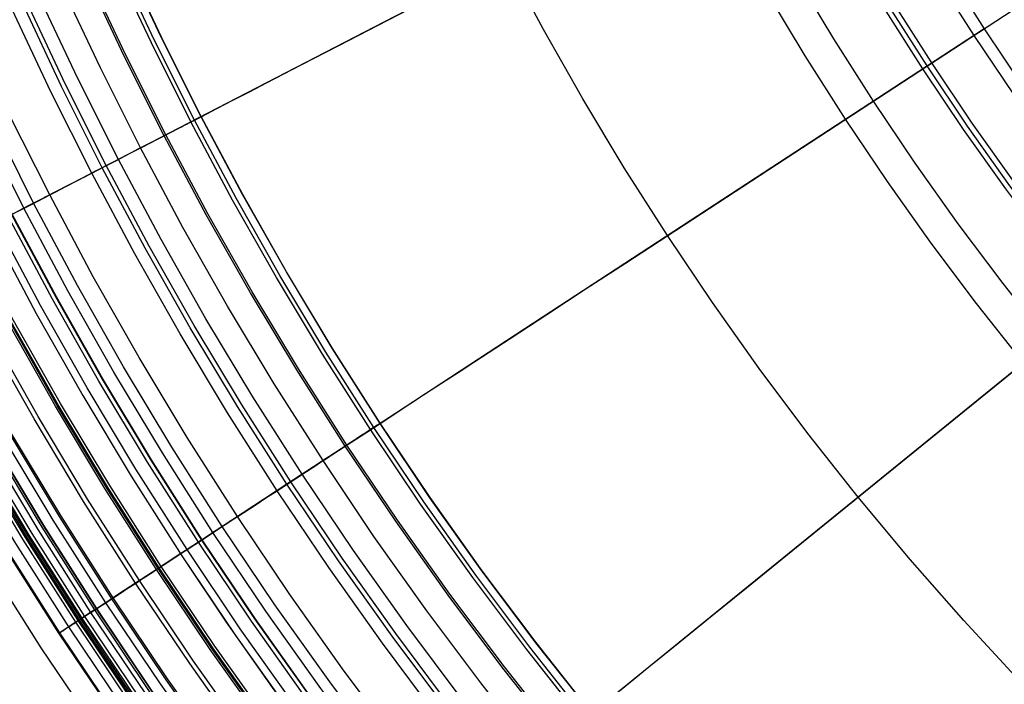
# Model space of a CAD drawing. Header units: millimetres. Extents: x -14 to 488, y -50 to 50.
# Tile 36 of 256: x 180.26 to 188.85, y -19.12 to -13.33. Entities that reach past the tile are written whole.
import ezdxf

# ---------------------------------------------------------------- set-up
doc = ezdxf.new("R2010")
doc.units = ezdxf.units.MM
doc.header["$MEASUREMENT"] = 0
doc.layers.add('Default', color=7, linetype='Continuous')

msp = doc.modelspace()

# ---------------------------------------------------------------- linework, layer by layer
at = {"layer": 'Default'}
for points in [[(188.3313, -26.8788), (187.6497, -26.3399), (186.9814, -25.7828), (186.327, -25.2081), (185.6873, -24.6162), (185.0629, -24.0078), (184.4544, -23.3834), (183.8626, -22.7436), (183.2878, -22.0893), (182.7307, -21.4209), (182.1918, -20.7393), (181.6715, -20.0452), (181.1702, -19.3394), (180.6884, -18.6226), (180.2262, -17.8956), (179.7841, -17.1592), (179.3623, -16.4143), (178.961, -15.6617), (178.5803, -14.9021), (178.2204, -14.1365), (177.8814, -13.3655), (177.5632, -12.5902)], [(188.3753, -26.8217), (187.6952, -26.2839), (187.0283, -25.728), (186.3753, -25.1545), (185.737, -24.5639), (185.1139, -23.9568), (184.5068, -23.3337), (183.9161, -22.6954), (183.3426, -22.0424), (182.7867, -21.3755), (182.249, -20.6953), (181.7298, -20.0027), (181.2296, -19.2984), (180.7487, -18.5831), (180.2876, -17.8577), (179.8464, -17.1229), (179.4255, -16.3796), (179.0251, -15.6286), (178.6452, -14.8706), (178.2861, -14.1066), (177.9477, -13.3373), (177.6302, -12.5636)], [(188.3918, -26.8003), (187.7122, -26.263), (187.0458, -25.7076), (186.3933, -25.1345), (185.7555, -24.5444), (185.1329, -23.9377), (184.5263, -23.3151), (183.9362, -22.6773), (183.3631, -22.0249), (182.8077, -21.3585), (182.2703, -20.6789), (181.7515, -19.9868), (181.2517, -19.2831), (180.7713, -18.5684), (180.3105, -17.8435), (179.8697, -17.1093), (179.4492, -16.3666), (179.049, -15.6162), (178.6695, -14.8588), (178.3106, -14.0954), (177.9725, -13.3268), (177.6553, -12.5537)], [(188.2691, -26.9597), (187.5855, -26.4191), (186.9151, -25.8603), (186.2587, -25.2838), (185.6171, -24.6902), (184.9908, -24.0799), (184.3805, -23.4536), (183.7868, -22.8119), (183.2103, -22.1556), (182.6516, -21.4852), (182.111, -20.8015), (181.5891, -20.1053), (181.0863, -19.3974), (180.603, -18.6784), (180.1395, -17.9492), (179.696, -17.2106), (179.273, -16.4634), (178.8704, -15.7085), (178.4886, -14.9467), (178.1276, -14.1787), (177.7875, -13.4054), (177.4684, -12.6277)], [(188.2746, -26.9525), (187.5911, -26.4121), (186.9209, -25.8535), (186.2648, -25.2772), (185.6233, -24.6836), (184.9971, -24.0735), (184.387, -23.4474), (183.7935, -22.8059), (183.2172, -22.1497), (182.6585, -21.4795), (182.1181, -20.7961), (181.5964, -20.1), (181.0937, -19.3923), (180.6105, -18.6735), (180.1471, -17.9445), (179.7038, -17.2061), (179.2808, -16.4591), (178.8784, -15.7044), (178.4967, -14.9427), (178.1358, -14.175), (177.7958, -13.4019), (177.4767, -12.6244)], [(191.4096, -26.9116), (190.7302, -26.4549), (190.0612, -25.9797), (189.4033, -25.4866), (188.7573, -24.9758), (188.1238, -24.4477), (187.5035, -23.903), (186.8972, -23.342), (186.3054, -22.7653), (185.7287, -22.1735), (185.1677, -21.5671), (184.6229, -20.9469), (184.0949, -20.3134), (183.5841, -19.6674), (183.0909, -19.0095), (182.6158, -18.3405), (182.1591, -17.6611), (181.7211, -16.972), (181.302, -16.2741), (180.9022, -15.568), (180.5218, -14.8546), (180.161, -14.1347), (179.8199, -13.409), (179.4985, -12.6783)], [(177.289, -12.7134), (177.6154, -13.5081), (177.9617, -14.2943), (178.3278, -15.0716), (178.7133, -15.8394), (179.1181, -16.5972), (179.5419, -17.3445), (179.9844, -18.0809), (180.4453, -18.8059), (180.9349, -19.534), (181.4431, -20.2492), (181.9696, -20.9511), (182.514, -21.6392), (183.0759, -22.313), (183.655, -22.9721), (184.2509, -23.6161), (184.8633, -24.2445), (185.4917, -24.8569), (186.1357, -25.4528), (186.7948, -26.0319), (187.4687, -26.5939)], [(177.289, -12.7134), (177.6154, -13.5081), (177.9617, -14.2943), (178.3278, -15.0716), (178.7133, -15.8394), (179.1181, -16.5972), (179.5419, -17.3445), (179.9844, -18.0809), (180.4453, -18.8059), (180.9349, -19.534), (181.4431, -20.2492), (181.9696, -20.9511), (182.514, -21.6392), (183.0759, -22.313), (183.655, -22.9721), (184.2509, -23.6161), (184.8633, -24.2445), (185.4917, -24.8569), (186.1357, -25.4528), (186.7948, -26.0319), (187.4687, -26.5939)], [(190.5854, -26.6644), (189.911, -26.1855), (189.2479, -25.6884), (188.5967, -25.1735), (187.9582, -24.6413), (187.333, -24.0922), (186.7218, -23.5267), (186.1252, -22.9454), (185.544, -22.3489), (184.9785, -21.7377), (184.4294, -21.1125), (183.8971, -20.474), (183.3822, -19.8228), (182.8851, -19.1596), (182.4062, -18.4853), (181.9459, -17.8005), (181.5044, -17.1059), (181.082, -16.4024), (180.679, -15.6907), (180.2956, -14.9716), (179.9319, -14.246), (179.588, -13.5145), (179.2641, -12.7779)], [(190.6407, -26.5844), (189.9683, -26.1069), (189.3072, -25.6113), (188.658, -25.098), (188.0214, -24.5674), (187.3981, -24.0199), (186.7888, -23.4562), (186.194, -22.8766), (185.6145, -22.2819), (185.0507, -21.6726), (184.5033, -21.0493), (183.9726, -20.4127), (183.4593, -19.7634), (182.9637, -19.1023), (182.4862, -18.43), (182.0273, -17.7472), (181.5871, -17.0548), (181.166, -16.3534), (180.7642, -15.6439), (180.382, -14.927), (180.0194, -14.2035), (179.6766, -13.4742), (179.3536, -12.7399)], [(190.4988, -26.7898), (189.8212, -26.3086), (189.1549, -25.8091), (188.5007, -25.2918), (187.8591, -24.757), (187.231, -24.2053), (186.6169, -23.6372), (186.0175, -23.0531), (185.4335, -22.4538), (184.8653, -21.8397), (184.3136, -21.2115), (183.7789, -20.57), (183.2615, -19.9157), (182.7621, -19.2494), (182.2809, -18.5719), (181.8184, -17.8838), (181.3748, -17.186), (180.9504, -16.4791), (180.5455, -15.7641), (180.1602, -15.0416), (179.7948, -14.3125), (179.4494, -13.5775), (179.1239, -12.8375)], [(179.1548, -12.8243), (179.48, -13.5636), (179.8251, -14.2978), (180.1901, -15.0262), (180.575, -15.7479), (180.9794, -16.4622), (181.4034, -17.1683), (181.8465, -17.8654), (182.3086, -18.5528), (182.7893, -19.2296), (183.2882, -19.8952), (183.805, -20.5488), (184.3392, -21.1897), (184.8903, -21.8172), (185.4579, -22.4306), (186.0413, -23.0293), (186.6401, -23.6128), (187.2535, -24.1803), (187.881, -24.7315), (188.5219, -25.2657), (189.1755, -25.7825), (189.841, -26.2814), (190.5179, -26.7621)], [(190.5212, -26.7574), (189.8444, -26.2768), (189.179, -25.7779), (188.5255, -25.2612), (187.8847, -24.7271), (187.2573, -24.1761), (186.644, -23.6086), (186.0454, -23.0253), (185.462, -22.4266), (184.8946, -21.8133), (184.3435, -21.1859), (183.8094, -20.5452), (183.2927, -19.8917), (182.7939, -19.2262), (182.3133, -18.5495), (181.8513, -17.8623), (181.4083, -17.1653), (180.9844, -16.4593), (180.58, -15.7451), (180.1952, -15.0235), (179.8303, -14.2953), (179.4852, -13.5612), (179.1601, -12.8221)], [(189.0252, -23.3943), (188.4319, -22.8732), (187.8519, -22.3366), (187.2858, -21.7849), (186.7341, -21.2188), (186.1975, -20.6388), (185.6764, -20.0455), (185.1713, -19.4395), (184.6827, -18.8215), (184.2109, -18.1922), (183.7564, -17.5523), (183.3195, -16.9024), (182.9006, -16.2432), (182.4997, -15.5756), (182.1173, -14.9002), (181.7534, -14.2178), (181.4083, -13.5292), (181.082, -12.835)], [(189.0472, -23.3686), (188.4546, -22.848), (187.8752, -22.312), (187.3097, -21.761), (186.7587, -21.1955), (186.2226, -20.6161), (185.7021, -20.0235), (185.1976, -19.4182), (184.7095, -18.8009), (184.2383, -18.1723), (183.7843, -17.533), (183.3479, -16.8838), (182.9294, -16.2254), (182.529, -15.5586), (182.147, -14.8839), (181.7835, -14.2023), (181.4387, -13.5144), (181.1128, -12.821)], [(189.0897, -23.3189), (188.4983, -22.7995), (187.9202, -22.2646), (187.3559, -21.7147), (186.8061, -21.1504), (186.2712, -20.5723), (185.7518, -19.9809), (185.2483, -19.377), (184.7613, -18.761), (184.2911, -18.1337), (183.8381, -17.4959), (183.4026, -16.8481), (182.985, -16.1911), (182.5855, -15.5256), (182.2043, -14.8524), (181.8416, -14.1723), (181.4976, -13.4858), (181.1723, -12.7939)], [(189.0908, -23.3175), (188.4995, -22.7982), (187.9214, -22.2633), (187.3572, -21.7135), (186.8073, -21.1492), (186.2725, -20.5711), (185.7531, -19.9798), (185.2497, -19.3759), (184.7627, -18.7599), (184.2925, -18.1327), (183.8395, -17.4949), (183.4041, -16.8471), (182.9865, -16.1902), (182.587, -15.5247), (182.2058, -14.8516), (181.8431, -14.1715), (181.4991, -13.4851), (181.1739, -12.7932)], [(188.9765, -19.0896), (188.4942, -18.5683), (188.0259, -18.0351), (187.5719, -17.4905), (187.1328, -16.9351), (186.7088, -16.3695), (186.3004, -15.7944), (185.9077, -15.2103), (185.5311, -14.6179), (185.1709, -14.0179), (184.8272, -13.4109), (184.5002, -12.7976)], [(188.9765, -19.0896), (188.4942, -18.5683), (188.0259, -18.0351), (187.5719, -17.4905), (187.1328, -16.9351), (186.7088, -16.3695), (186.3004, -15.7944), (185.9077, -15.2103), (185.5311, -14.6179), (185.1709, -14.0179), (184.8272, -13.4109), (184.5002, -12.7976)], [(178.9669, -12.9331), (179.2983, -13.6854), (179.6486, -14.4291), (180.0175, -15.1637), (180.4048, -15.8888), (180.8103, -16.6039), (181.2336, -17.3085), (181.6747, -18.0021), (182.1431, -18.6988), (182.6294, -19.3831), (183.1332, -20.0547), (183.654, -20.7131), (184.1917, -21.3578), (184.7458, -21.9885), (185.316, -22.6047), (185.9019, -23.2059), (186.5031, -23.7918), (187.1193, -24.362), (187.75, -24.9161), (188.3948, -25.4538), (189.0532, -25.9747), (189.7248, -26.4785), (190.4092, -26.9648)], [(178.9669, -12.9331), (179.2983, -13.6854), (179.6486, -14.4291), (180.0175, -15.1637), (180.4048, -15.8888), (180.8103, -16.6039), (181.2336, -17.3085), (181.6747, -18.0021), (182.0618, -18.5805), (182.4611, -19.1505), (182.8726, -19.7118), (183.2959, -20.2642)], [(190.4317, -26.8869), (189.7516, -26.4039), (189.0829, -25.9027), (188.4263, -25.3834), (187.7824, -24.8467), (187.1519, -24.293), (186.5356, -23.7228), (185.9341, -23.1366), (185.3479, -22.535), (184.7776, -21.9187), (184.2239, -21.2883), (183.6872, -20.6444), (183.168, -19.9877), (182.6667, -19.319), (182.1838, -18.639), (181.7195, -17.9484), (181.2743, -17.248), (180.8484, -16.5386), (180.442, -15.8209), (180.0554, -15.0958), (179.6886, -14.364), (179.3419, -13.6264), (179.0152, -12.8837)], [(188.8539, -23.5945), (188.2554, -23.0689), (187.6704, -22.5277), (187.0994, -21.9712), (186.543, -21.4002), (186.0017, -20.8152), (185.4761, -20.2168), (184.9667, -19.6056), (184.4739, -18.9823), (183.998, -18.3476), (183.5396, -17.7021), (183.099, -17.0466), (182.6764, -16.3818), (182.2721, -15.7084), (181.8863, -15.0272), (181.5193, -14.3389), (181.1712, -13.6443), (180.8421, -12.9441)], [(188.865, -23.5814), (188.267, -23.0561), (187.6823, -22.5152), (187.1116, -21.9591), (186.5555, -21.3884), (186.0145, -20.8037), (185.4892, -20.2056), (184.9801, -19.5948), (184.4875, -18.9718), (184.0119, -18.3374), (183.5538, -17.6923), (183.1134, -17.0372), (182.691, -16.3727), (182.287, -15.6997), (181.9014, -15.0189), (181.5346, -14.331), (181.1867, -13.6367), (180.8578, -12.937)], [(188.3377, -12.8839), (188.669, -13.405), (189.0144, -13.9189), (189.3738, -14.4249), (189.7468, -14.9225), (190.1331, -15.4111), (190.5325, -15.8903), (190.9445, -16.3594), (191.3689, -16.818), (191.805, -17.2656), (192.2527, -17.7018), (192.7113, -18.1261), (193.1804, -18.5382), (193.6595, -18.9375), (194.1482, -19.3239), (194.6457, -19.6969), (195.1518, -20.0562), (195.6656, -20.4017), (196.1868, -20.733)], [(189.5642, -26.6607), (188.889, -26.1546), (188.2259, -25.6303), (187.5757, -25.0883), (186.9391, -24.5291), (186.3167, -23.9533), (185.7093, -23.3614), (185.1173, -22.754), (184.5415, -22.1316), (183.9824, -21.495), (183.4404, -20.8448), (182.9161, -20.1817), (182.4099, -19.5064), (181.9222, -18.8197), (181.4535, -18.1224), (181.0039, -17.4151), (180.5738, -16.6988), (180.1634, -15.9741), (179.773, -15.2418), (179.4026, -14.5029), (179.0525, -13.758), (178.7226, -13.008)], [(189.5737, -26.6478), (188.8988, -26.1418), (188.236, -25.6178), (187.5861, -25.0761), (186.9498, -24.5172), (186.3278, -23.9417), (185.7206, -23.3501), (185.129, -22.7429), (184.5534, -22.1208), (183.9946, -21.4845), (183.4529, -20.8347), (182.9288, -20.1719), (182.4229, -19.497), (181.9354, -18.8106), (181.4669, -18.1136), (181.0175, -17.4067), (180.5876, -16.6907), (180.1775, -15.9663), (179.7872, -15.2345), (179.4171, -14.4959), (179.0671, -13.7514), (178.7374, -13.0017)], [(189.58, -26.6392), (188.9053, -26.1334), (188.2427, -25.6095), (187.593, -25.068), (186.9569, -24.5093), (186.3351, -23.934), (185.7281, -23.3425), (185.1367, -22.7356), (184.5613, -22.1137), (184.0026, -21.4776), (183.4611, -20.8279), (182.9373, -20.1654), (182.4315, -19.4907), (181.9442, -18.8046), (181.4758, -18.1078), (181.0266, -17.4011), (180.5968, -16.6853), (180.1868, -15.9612), (179.7967, -15.2296), (179.4267, -14.4912), (179.0768, -13.747), (178.7472, -12.9976)], [(189.5935, -26.6206), (188.9193, -26.1152), (188.2572, -25.5917), (187.608, -25.0505), (186.9723, -24.4922), (186.3509, -23.9173), (185.7444, -23.3263), (185.1534, -22.7197), (184.5784, -22.0983), (184.0201, -21.4627), (183.479, -20.8135), (182.9555, -20.1514), (182.45, -19.4771), (181.9631, -18.7915), (181.495, -18.0952), (181.0461, -17.389), (180.6167, -16.6737), (180.207, -15.9501), (179.8171, -15.219), (179.4473, -14.4812), (179.0977, -13.7374), (178.7684, -12.9886)], [(192.5676, -26.5906), (191.8978, -26.1648), (191.2374, -25.7208), (190.5871, -25.259), (189.9476, -24.7796), (189.3196, -24.2831), (188.7038, -23.7698), (188.1009, -23.2403), (187.5115, -22.695), (186.9363, -22.1344), (186.3757, -21.5591), (185.8304, -20.9697), (185.3008, -20.3668), (184.7876, -19.751), (184.291, -19.1231), (183.8117, -18.4836), (183.3498, -17.8333), (182.9058, -17.1728), (182.4801, -16.503), (182.0728, -15.8246), (181.6841, -15.1383), (181.3144, -14.4449), (180.9636, -13.745), (180.6321, -13.0396)], [(189.4356, -26.837), (188.7559, -26.3274), (188.0884, -25.7997), (187.4338, -25.2541), (186.793, -24.6912), (186.1665, -24.1116), (185.555, -23.5157), (184.9591, -22.9042), (184.3794, -22.2777), (183.8166, -21.6368), (183.271, -20.9823), (182.7432, -20.3148), (182.2337, -19.635), (181.7427, -18.9438), (181.2708, -18.2418), (180.8182, -17.5298), (180.3853, -16.8087), (179.9722, -16.0792), (179.5792, -15.3421), (179.2064, -14.5982), (178.8539, -13.8483), (178.5218, -13.0934)], [(189.4594, -26.8044), (188.7805, -26.2955), (188.1138, -25.7684), (187.46, -25.2234), (186.82, -24.6613), (186.1942, -24.0823), (185.5835, -23.4872), (184.9883, -22.8764), (184.4094, -22.2507), (183.8472, -21.6106), (183.3023, -20.9569), (182.7752, -20.2902), (182.2662, -19.6113), (181.7759, -18.9209), (181.3046, -18.2197), (180.8526, -17.5086), (180.4201, -16.7884), (180.0075, -16.0597), (179.615, -15.3235), (179.2426, -14.5806), (178.8906, -13.8317), (178.5589, -13.0776)], [(189.4595, -26.8042), (188.7806, -26.2953), (188.1139, -25.7682), (187.4602, -25.2233), (186.8201, -24.6611), (186.1944, -24.0821), (185.5837, -23.487), (184.9885, -22.8763), (184.4096, -22.2505), (183.8474, -21.6105), (183.3025, -20.9567), (182.7754, -20.29), (182.2664, -19.6111), (181.7761, -18.9207), (181.3048, -18.2196), (180.8528, -17.5085), (180.4203, -16.7882), (180.0078, -16.0596), (179.6152, -15.3234), (179.2429, -14.5805), (178.8908, -13.8316), (178.5592, -13.0775)], [(192.4531, -26.7759), (191.7786, -26.3472), (191.1135, -25.9001), (190.4587, -25.435), (189.8147, -24.9523), (189.1823, -24.4522), (188.5622, -23.9354), (187.9551, -23.4021), (187.3615, -22.853), (186.7822, -22.2885), (186.2177, -21.7091), (185.6685, -21.1156), (185.1353, -20.5085), (184.6184, -19.8884), (184.1184, -19.256), (183.6357, -18.612), (183.1706, -17.9571), (182.7235, -17.2921), (182.2947, -16.6176), (181.8846, -15.9344), (181.4932, -15.2432), (181.1208, -14.5449), (180.7677, -13.8402), (180.4337, -13.1298)], [(195.9878, -22.2964), (195.4283, -21.9606), (194.876, -21.6095), (194.3314, -21.2434), (193.7952, -20.8625), (193.2678, -20.4673), (192.75, -20.0578), (192.2422, -19.6346), (191.7451, -19.1979), (191.2591, -18.7482), (190.7847, -18.286), (190.3224, -17.8116), (189.8727, -17.3256), (189.4361, -16.8284), (189.0128, -16.3207), (188.6034, -15.8028), (188.2081, -15.2755), (187.8273, -14.7392), (187.4612, -14.1947), (187.1101, -13.6423), (186.7742, -13.0829)], [(188.5661, -26.5739), (187.8923, -26.0411), (187.2316, -25.4904), (186.5847, -24.9222), (185.9523, -24.3371), (185.335, -23.7356), (184.7335, -23.1184), (184.1484, -22.4859), (183.5802, -21.839), (183.0295, -21.1783), (182.4968, -20.5045), (181.9824, -19.8184), (181.4869, -19.1206), (181.0105, -18.412), (180.5536, -17.6933), (180.1166, -16.9654), (179.6996, -16.229), (179.3029, -15.4849), (178.9266, -14.734), (178.5708, -13.9771), (178.2356, -13.215)], [(188.6039, -26.5248), (187.9314, -25.993), (187.2719, -25.4433), (186.6262, -24.8762), (185.995, -24.2922), (185.3789, -23.6918), (184.7785, -23.0757), (184.1945, -22.4444), (183.6274, -21.7987), (183.0777, -21.1393), (182.5459, -20.4667), (182.0325, -19.7818), (181.5379, -19.0854), (181.0624, -18.3781), (180.6064, -17.6607), (180.1702, -16.9341), (179.7539, -16.1991), (179.3579, -15.4564), (178.9823, -14.707), (178.6272, -13.9515), (178.2926, -13.1908)], [(188.6134, -26.5125), (187.9411, -25.981), (187.282, -25.4316), (186.6366, -24.8647), (186.0056, -24.2809), (185.3898, -23.6809), (184.7897, -23.065), (184.206, -22.4341), (183.6391, -21.7887), (183.0897, -21.1295), (182.5581, -20.4573), (182.045, -19.7727), (181.5506, -19.0766), (181.0753, -18.3696), (180.6195, -17.6526), (180.1835, -16.9263), (179.7675, -16.1917), (179.3717, -15.4493), (178.9962, -14.7002), (178.6413, -13.9451), (178.3069, -13.1847)], [(192.37, -26.9104), (191.6921, -26.4794), (191.0237, -26.0301), (190.3655, -25.5627), (189.7183, -25.0775), (189.0827, -24.5749), (188.4595, -24.0554), (187.8492, -23.5195), (187.2527, -22.9676), (186.6705, -22.4002), (186.1031, -21.818), (185.5512, -21.2214), (185.0152, -20.6112), (184.4957, -19.988), (183.9932, -19.3524), (183.508, -18.7052), (183.0406, -18.047), (182.5912, -17.3785), (182.1603, -16.7006), (181.748, -16.014), (181.3547, -15.3193), (180.9805, -14.6175), (180.6255, -13.9092), (180.2899, -13.1952)], [(192.3905, -26.8772), (191.7135, -26.4468), (191.0459, -25.998), (190.3885, -25.5311), (189.7421, -25.0466), (189.1073, -24.5446), (188.4848, -24.0258), (187.8754, -23.4905), (187.2796, -22.9393), (186.6981, -22.3726), (186.1314, -21.7911), (185.5801, -21.1953), (185.0449, -20.5858), (184.526, -19.9634), (184.0241, -19.3286), (183.5395, -18.6821), (183.0727, -18.0248), (182.6239, -17.3572), (182.1935, -16.6801), (181.7818, -15.9943), (181.3889, -15.3005), (181.0151, -14.5996), (180.6606, -13.8922), (180.3254, -13.1791)], [(187.7921, -13.221), (188.1322, -13.756), (188.4868, -14.2835), (188.8557, -14.803), (189.2386, -15.3138), (189.6352, -15.8154), (190.0452, -16.3072), (190.4682, -16.7888), (190.9038, -17.2596), (191.3515, -17.7191), (191.8111, -18.1669), (192.2818, -18.6025), (192.7634, -19.0255), (193.2553, -19.4354), (193.7569, -19.832), (194.2677, -20.215), (194.7872, -20.5839), (195.3147, -20.9385), (195.8497, -21.2786)], [(195.8749, -21.2378), (195.3409, -20.8984), (194.8144, -20.5445), (194.2959, -20.1763), (193.7861, -19.7941), (193.2855, -19.3983), (192.7946, -18.9891), (192.3139, -18.5669), (191.844, -18.1322), (191.3854, -17.6853), (190.9385, -17.2266), (190.5037, -16.7567), (190.0816, -16.2761), (189.6724, -15.7852), (189.2766, -15.2846), (188.8944, -14.7747), (188.5262, -14.2563), (188.1723, -13.7298), (187.8328, -13.1958)], [(195.9003, -21.1968), (195.3673, -20.858), (194.8418, -20.5047), (194.3244, -20.1373), (193.8156, -19.7558), (193.3159, -19.3608), (192.826, -18.9524), (192.3463, -18.531), (191.8773, -18.0971), (191.4196, -17.6511), (190.9735, -17.1934), (190.5396, -16.7244), (190.1183, -16.2447), (189.7099, -15.7547), (189.3148, -15.2551), (188.9334, -14.7463), (188.5659, -14.2288), (188.2127, -13.7033), (187.8739, -13.1704)], [(188.4333, -26.7463), (187.7551, -26.2101), (187.0901, -25.6558), (186.439, -25.0839), (185.8024, -24.4949), (185.1811, -23.8895), (184.5757, -23.2682), (183.9868, -22.6317), (183.4149, -21.9805), (182.8606, -21.3155), (182.3243, -20.6373), (181.8066, -19.9467), (181.3078, -19.2443), (180.8283, -18.5311), (180.3685, -17.8077), (179.9286, -17.075), (179.5089, -16.3338), (179.1096, -15.5849), (178.7308, -14.8291), (178.3727, -14.0672), (178.0353, -13.3001)], [(188.4718, -26.6963), (187.7949, -26.1611), (187.1311, -25.6078), (186.4812, -25.037), (185.8459, -24.4492), (185.2258, -23.8449), (184.6215, -23.2248), (184.0337, -22.5894), (183.4628, -21.9395), (182.9096, -21.2757), (182.3743, -20.5988), (181.8576, -19.9095), (181.3597, -19.2084), (180.8811, -18.4965), (180.4222, -17.7745), (179.9831, -17.0432), (179.5642, -16.3034), (179.1656, -15.5559), (178.7875, -14.8015), (178.4301, -14.0411), (178.0934, -13.2754)], [(188.496, -26.665), (187.8198, -26.1304), (187.1569, -25.5778), (186.5077, -25.0076), (185.8731, -24.4205), (185.2537, -23.8169), (184.6502, -23.1975), (184.063, -22.5629), (183.4929, -21.9138), (182.9403, -21.2508), (182.4057, -20.5747), (181.8895, -19.8862), (181.3923, -19.186), (180.9142, -18.4749), (180.4558, -17.7537), (180.0173, -17.0233), (179.5988, -16.2843), (179.2007, -15.5377), (178.8231, -14.7842), (178.4661, -14.0247), (178.1297, -13.26)], [(188.5067, -26.6511), (187.8309, -26.1168), (187.1683, -25.5644), (186.5195, -24.9946), (185.8852, -24.4078), (185.2661, -23.8045), (184.6629, -23.1855), (184.0761, -22.5512), (183.5062, -21.9024), (182.9539, -21.2398), (182.4196, -20.564), (181.9037, -19.8758), (181.4067, -19.176), (180.9289, -18.4653), (180.4708, -17.7445), (180.0324, -17.0144), (179.6142, -16.2759), (179.2163, -15.5297), (178.8389, -14.7766), (178.4821, -14.0175), (178.1459, -13.2531)], [(188.509, -26.6481), (187.8333, -26.1138), (187.1707, -25.5616), (186.522, -24.9918), (185.8878, -24.405), (185.2688, -23.8018), (184.6656, -23.1828), (184.0789, -22.5487), (183.5091, -21.8999), (182.9568, -21.2374), (182.4226, -20.5617), (181.9068, -19.8736), (181.4098, -19.1738), (180.9321, -18.4632), (180.474, -17.7425), (180.0357, -17.0125), (179.6176, -16.2741), (179.2197, -15.5279), (178.8423, -14.7749), (178.4855, -14.0159), (178.1494, -13.2516)], [(191.6353, -26.5664), (190.9646, -26.1156), (190.3043, -25.6466), (189.6549, -25.1598), (189.0172, -24.6556), (188.3919, -24.1344), (187.7797, -23.5967), (187.1812, -23.0429), (186.597, -22.4737), (186.0277, -21.8895), (185.474, -21.291), (184.9363, -20.6788), (184.4151, -20.0535), (183.9108, -19.4158), (183.424, -18.7664), (182.9551, -18.106), (182.5042, -17.4354), (182.0719, -16.7552), (181.6583, -16.0663), (181.2636, -15.3694), (180.8882, -14.6652), (180.532, -13.9546), (180.1953, -13.2383)], [(188.4001, -26.7895), (187.7208, -26.2524), (187.0547, -25.6972), (186.4025, -25.1244), (185.7649, -24.5345), (185.1426, -23.9281), (184.5362, -23.3058), (183.9463, -22.6682), (183.3735, -22.016), (182.8182, -21.3499), (182.2811, -20.6706), (181.7625, -19.9788), (181.2629, -19.2753), (180.7827, -18.5609), (180.3221, -17.8364), (179.8815, -17.1025), (179.4611, -16.36), (179.0611, -15.6099), (178.6817, -14.8529), (178.323, -14.0898), (177.9851, -13.3215)], [(188.4079, -26.7794), (187.7289, -26.2425), (187.063, -25.6875), (186.4111, -25.1148), (185.7737, -24.5252), (185.1517, -23.919), (184.5455, -23.2969), (183.9558, -22.6596), (183.3832, -22.0077), (182.8282, -21.3418), (182.2913, -20.6627), (181.7729, -19.9712), (181.2735, -19.268), (180.7934, -18.5539), (180.333, -17.8296), (179.8926, -17.096), (179.4723, -16.3539), (179.0725, -15.604), (178.6933, -14.8473), (178.3347, -14.0845), (177.9969, -13.3164)], [(188.4161, -26.7688), (187.7373, -26.2321), (187.0717, -25.6773), (186.42, -25.1049), (185.7829, -24.5155), (185.1611, -23.9095), (184.5552, -23.2877), (183.9658, -22.6506), (183.3934, -21.9989), (182.8386, -21.3334), (182.3019, -20.6546), (181.7837, -19.9633), (181.2845, -19.2604), (180.8046, -18.5466), (180.3444, -17.8226), (179.9041, -17.0893), (179.4841, -16.3474), (179.0844, -15.5979), (178.7053, -14.8414), (178.3469, -14.0789), (178.0092, -13.3112)]]:
    msp.add_lwpolyline(points, dxfattribs=at)
at = {"layer": 'Default', "extrusion": (-0.54721, 0.836996, 0)}
for points in [[(-150.5797, 101.4066), (-150.5824, 101.4207), (-150.5847, 101.4349), (-150.5868, 101.4493), (-150.5885, 101.4638), (-150.5898, 101.4785), (-150.5908, 101.4934), (-150.5915, 101.5084), (-150.5917, 101.5235), (-150.5916, 101.5387), (-150.5911, 101.554), (-150.5902, 101.5694), (-150.5889, 101.5849), (-150.5872, 101.6004), (-150.5851, 101.616), (-150.5825, 101.6317), (-150.5795, 101.6473), (-150.5761, 101.663), (-150.5723, 101.6786), (-150.568, 101.6943), (-150.5632, 101.7098), (-150.5581, 101.7254), (-150.5525, 101.7408), (-150.5464, 101.7562), (-150.54, 101.7715), (-150.5331, 101.7866), (-150.5257, 101.8016), (-150.518, 101.8165), (-150.5098, 101.8312), (-150.5012, 101.8457), (-150.4922, 101.86), (-150.4828, 101.8741), (-150.473, 101.8879), (-150.4628, 101.9015), (-150.4523, 101.9149), (-150.4414, 101.928), (-150.4302, 101.9408), (-150.4186, 101.9534), (-150.4067, 101.9656), (-150.3945, 101.9775), (-150.382, 101.9891), (-150.3692, 102.0003), (-150.3562, 102.0112), (-150.3429, 102.0218), (-150.3294, 102.032), (-150.3157, 102.0418), (-150.3017, 102.0513), (-150.2876, 102.0604), (-150.2733, 102.0691), (-150.2589, 102.0775), (-150.2443, 102.0854), (-150.2296, 102.093), (-150.2148, 102.1002), (-150.1999, 102.107), (-150.185, 102.1135), (-150.17, 102.1195), (-150.1549, 102.1252), (-150.1398, 102.1305), (-150.1247, 102.1355), (-150.1096, 102.1401), (-150.0945, 102.1443), (-150.0795, 102.1481), (-150.0644, 102.1516), (-150.0495, 102.1548), (-150.0346, 102.1576)], [(-149.1367, 101.6635), (-149.1397, 101.6775), (-149.1431, 101.6915), (-149.1468, 101.7056), (-149.1509, 101.7197), (-149.1554, 101.7339), (-149.1603, 101.7481), (-149.1656, 101.7622), (-149.1712, 101.7764), (-149.1773, 101.7905), (-149.1838, 101.8046), (-149.1906, 101.8186), (-149.1979, 101.8326), (-149.2056, 101.8465), (-149.2137, 101.8603), (-149.2222, 101.8739), (-149.2311, 101.8875), (-149.2404, 101.9009), (-149.2501, 101.9141), (-149.2602, 101.9272), (-149.2707, 101.9401), (-149.2816, 101.9528), (-149.2929, 101.9652), (-149.3045, 101.9775), (-149.3165, 101.9895), (-149.3289, 102.0012), (-149.3416, 102.0126), (-149.3547, 102.0238), (-149.368, 102.0347), (-149.3817, 102.0452), (-149.3957, 102.0554), (-149.41, 102.0653), (-149.4245, 102.0748), (-149.4393, 102.084), (-149.4544, 102.0928), (-149.4696, 102.1013), (-149.4851, 102.1093), (-149.5008, 102.117), (-149.5167, 102.1243), (-149.5327, 102.1312), (-149.5489, 102.1377), (-149.5652, 102.1437), (-149.5816, 102.1494), (-149.5981, 102.1546), (-149.6147, 102.1595), (-149.6313, 102.1639), (-149.648, 102.1679), (-149.6647, 102.1715), (-149.6814, 102.1747), (-149.6981, 102.1775), (-149.7148, 102.1799), (-149.7315, 102.1819), (-149.7481, 102.1835), (-149.7646, 102.1847), (-149.7811, 102.1856), (-149.7974, 102.186), (-149.8137, 102.1861), (-149.8298, 102.1859), (-149.8458, 102.1853), (-149.8616, 102.1843), (-149.8773, 102.1831), (-149.8929, 102.1814), (-149.9082, 102.1795), (-149.9234, 102.1773), (-149.9384, 102.1748)], [(-142.21, 22.2174), (-142.2096, 22.1869), (-142.2085, 22.1561), (-142.2067, 22.125), (-142.204, 22.0937), (-142.2006, 22.0623), (-142.1964, 22.0306), (-142.1914, 21.9988), (-142.1855, 21.9669), (-142.1787, 21.9349), (-142.1711, 21.9028), (-142.1627, 21.8707), (-142.1533, 21.8386), (-142.143, 21.8065), (-142.1319, 21.7745), (-142.1198, 21.7425), (-142.1069, 21.7107), (-142.093, 21.679), (-142.0782, 21.6474), (-142.0625, 21.6161), (-142.0459, 21.5851), (-142.0284, 21.5543), (-142.01, 21.5239), (-141.9907, 21.4938), (-141.9706, 21.4641), (-141.9496, 21.4347), (-141.9277, 21.4059), (-141.905, 21.3775), (-141.8815, 21.3497), (-141.8572, 21.3223), (-141.8321, 21.2956), (-141.8063, 21.2694), (-141.7798, 21.2439), (-141.7526, 21.219), (-141.7247, 21.1948), (-141.6961, 21.1713), (-141.667, 21.1486), (-141.6372, 21.1265), (-141.607, 21.1053), (-141.5762, 21.0848), (-141.5449, 21.0651), (-141.5132, 21.0462), (-141.4811, 21.0281), (-141.4486, 21.0109), (-141.4158, 20.9945), (-141.3827, 20.9789), (-141.3493, 20.9642), (-141.3157, 20.9503), (-141.2818, 20.9373), (-141.2479, 20.9252), (-141.2138, 20.9139), (-141.1796, 20.9034), (-141.1453, 20.8938), (-141.1111, 20.885), (-141.0768, 20.8771), (-141.0426, 20.87), (-141.0085, 20.8636), (-140.9744, 20.8581), (-140.9405, 20.8534), (-140.9067, 20.8494), (-140.8732, 20.8462), (-140.8398, 20.8438), (-140.8067, 20.842), (-140.7738, 20.841), (-140.7412, 20.8407), (-140.7086, 20.841), (-140.6757, 20.842), (-140.6426, 20.8438), (-140.6092, 20.8462), (-140.5756, 20.8494), (-140.5419, 20.8534), (-140.508, 20.8581), (-140.4739, 20.8636), (-140.4398, 20.87), (-140.4056, 20.8771), (-140.3713, 20.885), (-140.337, 20.8938), (-140.3028, 20.9034), (-140.2686, 20.9139), (-140.2345, 20.9252), (-140.2005, 20.9373), (-140.1667, 20.9503), (-140.1331, 20.9642), (-140.0997, 20.9789), (-140.0666, 20.9945), (-140.0338, 21.0109), (-140.0013, 21.0281), (-139.9692, 21.0462), (-139.9375, 21.0651), (-139.9062, 21.0848), (-139.8754, 21.1053), (-139.8451, 21.1265), (-139.8154, 21.1486), (-139.7863, 21.1713), (-139.7577, 21.1948), (-139.7298, 21.219), (-139.7026, 21.2439), (-139.6761, 21.2694), (-139.6502, 21.2956), (-139.6252, 21.3223), (-139.6009, 21.3497), (-139.5774, 21.3775), (-139.5547, 21.4059), (-139.5328, 21.4347), (-139.5118, 21.4641), (-139.4917, 21.4938), (-139.4724, 21.5239), (-139.454, 21.5543), (-139.4365, 21.5851), (-139.4199, 21.6161), (-139.4042, 21.6474), (-139.3894, 21.679), (-139.3755, 21.7107), (-139.3626, 21.7425), (-139.3505, 21.7745), (-139.3393, 21.8065), (-139.3291, 21.8386), (-139.3197, 21.8707), (-139.3113, 21.9028), (-139.3037, 21.9349), (-139.2969, 21.9669), (-139.291, 21.9988), (-139.286, 22.0306), (-139.2818, 22.0623), (-139.2783, 22.0937), (-139.2757, 22.125), (-139.2739, 22.1561), (-139.2728, 22.1869), (-139.2724, 22.2174)], [(-139.2724, 22.2174), (-139.2728, 22.248), (-139.2739, 22.2788), (-139.2757, 22.3099), (-139.2783, 22.3411), (-139.2818, 22.3726), (-139.286, 22.4043), (-139.291, 22.436), (-139.2969, 22.468), (-139.3037, 22.5), (-139.3113, 22.532), (-139.3197, 22.5641), (-139.3291, 22.5963), (-139.3393, 22.6284), (-139.3505, 22.6604), (-139.3626, 22.6924), (-139.3755, 22.7242), (-139.3894, 22.7559), (-139.4042, 22.7874), (-139.4199, 22.8187), (-139.4365, 22.8498), (-139.454, 22.8806), (-139.4724, 22.911), (-139.4917, 22.9411), (-139.5118, 22.9708), (-139.5328, 23.0001), (-139.5547, 23.029), (-139.5774, 23.0574), (-139.6009, 23.0852), (-139.6252, 23.1125), (-139.6502, 23.1393), (-139.6761, 23.1654), (-139.7026, 23.191), (-139.7298, 23.2158), (-139.7577, 23.24), (-139.7863, 23.2635), (-139.8154, 23.2863), (-139.8451, 23.3083), (-139.8754, 23.3296), (-139.9062, 23.3501), (-139.9375, 23.3698), (-139.9692, 23.3887), (-140.0013, 23.4068), (-140.0338, 23.424), (-140.0666, 23.4404), (-140.0997, 23.456), (-140.1331, 23.4707), (-140.1667, 23.4845), (-140.2005, 23.4975), (-140.2345, 23.5097), (-140.2686, 23.521), (-140.3028, 23.5315), (-140.337, 23.5411), (-140.3713, 23.5498), (-140.4056, 23.5578), (-140.4398, 23.5649), (-140.4739, 23.5712), (-140.508, 23.5767), (-140.5419, 23.5815), (-140.5756, 23.5854), (-140.6092, 23.5886), (-140.6426, 23.5911), (-140.6757, 23.5928), (-140.7086, 23.5939), (-140.7412, 23.5942), (-140.7738, 23.5939), (-140.8067, 23.5928), (-140.8398, 23.5911), (-140.8732, 23.5886), (-140.9067, 23.5854), (-140.9405, 23.5815), (-140.9744, 23.5767), (-141.0085, 23.5712), (-141.0426, 23.5649), (-141.0768, 23.5578), (-141.1111, 23.5498), (-141.1453, 23.5411), (-141.1796, 23.5315), (-141.2138, 23.521), (-141.2479, 23.5097), (-141.2818, 23.4975), (-141.3157, 23.4845), (-141.3493, 23.4707), (-141.3827, 23.456), (-141.4158, 23.4404), (-141.4486, 23.424), (-141.4811, 23.4068), (-141.5132, 23.3887), (-141.5449, 23.3698), (-141.5762, 23.3501), (-141.607, 23.3296), (-141.6372, 23.3083), (-141.667, 23.2863), (-141.6961, 23.2635), (-141.7247, 23.24), (-141.7526, 23.2158), (-141.7798, 23.191), (-141.8063, 23.1654), (-141.8321, 23.1393), (-141.8572, 23.1125), (-141.8815, 23.0852), (-141.905, 23.0574), (-141.9277, 23.029), (-141.9496, 23.0001), (-141.9706, 22.9708), (-141.9907, 22.9411), (-142.01, 22.911), (-142.0284, 22.8806), (-142.0459, 22.8498), (-142.0625, 22.8187), (-142.0782, 22.7874), (-142.093, 22.7559), (-142.1069, 22.7242), (-142.1198, 22.6924), (-142.1319, 22.6604), (-142.143, 22.6284), (-142.1533, 22.5963), (-142.1627, 22.5641), (-142.1711, 22.532), (-142.1787, 22.5), (-142.1855, 22.468), (-142.1914, 22.436), (-142.1964, 22.4043), (-142.2006, 22.3726), (-142.204, 22.3411), (-142.2067, 22.3099), (-142.2085, 22.2788), (-142.2096, 22.248), (-142.21, 22.2174)]]:
    msp.add_lwpolyline(points, dxfattribs=at)
at = {"layer": 'Default'}
for points in [[(181.8465, -17.8654, 24.8577), (181.9013, -17.8296, 24.8387), (181.9555, -17.7941, 24.8179), (182.0091, -17.7591, 24.7953), (182.0619, -17.7246, 24.7711), (182.1139, -17.6906, 24.7452), (182.1651, -17.6571, 24.7178), (182.2155, -17.6242, 24.6889), (182.265, -17.5918, 24.6585), (182.3136, -17.56, 24.6268), (182.3612, -17.5289, 24.5938), (182.4078, -17.4985, 24.5595), (182.4533, -17.4687, 24.524), (182.4977, -17.4397, 24.4873), (182.541, -17.4114, 24.4496), (182.583, -17.3839, 24.4108), (182.6239, -17.3572, 24.3711), (182.6635, -17.3313, 24.3305), (182.7018, -17.3062, 24.289), (182.7388, -17.282, 24.2467), (182.7747, -17.2586, 24.2037), (182.8093, -17.236, 24.1601), (182.8427, -17.2141, 24.1159), (182.8749, -17.1931, 24.0711), (182.9058, -17.1728, 24.0259), (182.9357, -17.1533, 23.9802), (182.9643, -17.1346, 23.9342), (182.9919, -17.1166, 23.8879), (183.0183, -17.0993, 23.8412), (183.0436, -17.0828, 23.7943), (183.0679, -17.0669, 23.7472), (183.0912, -17.0517, 23.6999), (183.1134, -17.0372, 23.6525), (183.1346, -17.0233, 23.6049), (183.1549, -17.01, 23.5572), (183.1742, -16.9974, 23.5094), (183.1926, -16.9854, 23.4616), (183.21, -16.974, 23.4137), (183.2266, -16.9631, 23.3657), (183.2423, -16.9529, 23.3176), (183.2572, -16.9432, 23.2695), (183.2712, -16.934, 23.2214), (183.2844, -16.9253, 23.1732), (183.2968, -16.9172, 23.1251), (183.3085, -16.9096, 23.0769), (183.3296, -16.8958, 22.9805), (183.3479, -16.8838, 22.8843), (183.3635, -16.8736, 22.7881), (183.3765, -16.8651, 22.6922), (183.387, -16.8582, 22.5964), (183.3951, -16.853, 22.5007), (183.4007, -16.8493, 22.4053), (183.4041, -16.8471, 22.31), (183.4052, -16.8464, 22.2148), (183.4041, -16.8471, 22.1199), (183.4009, -16.8492, 22.0251), (183.3955, -16.8527, 21.9305), (183.3881, -16.8576, 21.8361), (183.3785, -16.8638, 21.742), (183.3669, -16.8714, 21.648), (183.3532, -16.8804, 21.5543), (183.3374, -16.8907, 21.4608), (183.3195, -16.9024, 21.3677), (183.2996, -16.9154, 21.2748), (183.2776, -16.9298, 21.1822), (183.2534, -16.9456, 21.09), (183.227, -16.9629, 20.9981), (183.1984, -16.9816, 20.9067), (183.1676, -17.0017, 20.8157), (183.1344, -17.0234, 20.7252), (183.099, -17.0466, 20.6352), (183.0611, -17.0713, 20.5457), (183.0208, -17.0977, 20.4569), (182.978, -17.1256, 20.3689), (182.9326, -17.1553, 20.2816), (182.8846, -17.1868, 20.1953), (182.8337, -17.22, 20.1099), (182.7801, -17.2551, 20.0257), (182.7235, -17.2921, 19.9426), (182.6639, -17.331, 19.8609), (182.6014, -17.3719, 19.7806), (182.5689, -17.3931, 19.7411), (182.5357, -17.4148, 19.702), (182.5017, -17.4371, 19.6634), (182.4669, -17.4598, 19.6253), (182.4313, -17.4831, 19.5877), (182.3949, -17.5069, 19.5507), (182.3576, -17.5312, 19.5143), (182.3196, -17.5561, 19.4784), (182.2807, -17.5815, 19.4432), (182.241, -17.6075, 19.4086), (182.2005, -17.634, 19.3747), (182.144, -17.6709, 19.3294), (182.1287, -17.6809, 19.3166), (182.1131, -17.6911, 19.3029), (182.097, -17.7016, 19.2883), (182.0805, -17.7124, 19.2726), (182.0634, -17.7236, 19.2558), (182.0273, -17.7472, 19.2183), (181.9882, -17.7728, 19.175), (181.9459, -17.8005, 19.1253), (181.9002, -17.8303, 19.069), (181.8513, -17.8623, 19.0055), (181.8008, -17.8953, 18.9373), (181.7516, -17.9274, 18.8682), (181.7034, -17.959, 18.797), (181.6559, -17.99, 18.7226), (181.6087, -18.0209, 18.6436), (181.5617, -18.0516, 18.5591), (181.5145, -18.0824, 18.4678), (181.4669, -18.1136, 18.3684), (181.4185, -18.1452, 18.26), (181.3696, -18.1772, 18.1415), (181.3203, -18.2094, 18.0118), (181.2708, -18.2418, 17.87), (181.2213, -18.2741, 17.7151), (181.1721, -18.3063, 17.5462), (181.1233, -18.3382, 17.3627), (181.0753, -18.3696, 17.1636), (181.0283, -18.4003, 16.9483), (180.9826, -18.4302, 16.7161), (180.9384, -18.4591, 16.4664), (180.8959, -18.4869, 16.1986), (180.8555, -18.5133, 15.912), (180.8173, -18.5383, 15.6061), (180.7487, -18.5831, 14.9339), (180.6921, -18.6201, 14.177), (180.6492, -18.6482, 13.3305), (180.6215, -18.6663, 12.3895), (180.603, -18.6784, 5.7896), (180.6043, -18.6775, 5.6241), (180.6085, -18.6748, 5.4622), (180.6153, -18.6704, 5.3039), (180.6247, -18.6642, 5.1493), (180.6368, -18.6563, 4.9982), (180.6515, -18.6467, 4.8508), (180.6687, -18.6354, 4.707), (180.6884, -18.6226, 4.5668), (180.7104, -18.6081, 4.4302), (180.7349, -18.5922, 4.2971), (180.7617, -18.5746, 4.1676), (180.7908, -18.5556, 4.0416), (180.8221, -18.5352, 3.919), (180.8556, -18.5133, 3.7997), (180.8912, -18.49, 3.6838), (180.9289, -18.4653, 3.5711), (180.9687, -18.4393, 3.4617), (181.0105, -18.4119, 3.3554), (181.0544, -18.3833, 3.2521), (181.1003, -18.3532, 3.1517), (181.1483, -18.3219, 3.0541), (181.1984, -18.2892, 2.9593), (181.2504, -18.2551, 2.8671), (181.3046, -18.2197, 2.7774), (181.3608, -18.183, 2.69), (181.4191, -18.1448, 2.6051), (181.4797, -18.1052, 2.5223), (181.5425, -18.0641, 2.4417), (181.6077, -18.0215, 2.3632), (181.6754, -17.9773, 2.2867), (181.7456, -17.9314, 2.2121), (181.8184, -17.8838, 2.1394), (181.8938, -17.8345, 2.0684), (181.972, -17.7834, 1.9992), (182.0531, -17.7304, 1.9318), (182.1371, -17.6754, 1.8661), (182.2241, -17.6185, 1.8021), (182.3143, -17.5596, 1.74), (182.4076, -17.4986, 1.6796), (182.5042, -17.4354, 1.621), (182.6042, -17.37, 1.5642), (182.7077, -17.3024, 1.5092), (182.8146, -17.2325, 1.4561), (182.925, -17.1603, 1.405), (183.0389, -17.0858, 1.3559), (183.1565, -17.009, 1.3088), (183.2777, -16.9297, 1.2638), (183.4026, -16.8481, 1.2211), (183.5313, -16.764, 1.1805), (183.6636, -16.6774, 1.1423), (183.7997, -16.5884, 1.1063), (183.9396, -16.497, 1.0728), (184.0831, -16.4032, 1.0416), (184.2304, -16.3069, 1.013), (184.5362, -16.107, 0.9632), (184.8568, -15.8973, 0.9239), (185.1923, -15.678, 0.8955), (185.5426, -15.449, 0.8782), (208.8776, -0.1931, 0.8725)], [(185.4904, -19.1804, 1.1423), (185.6167, -19.0779, 1.1063), (185.7464, -18.9726, 1.0728), (185.8796, -18.8645, 1.0416), (186.0162, -18.7536, 1.013), (186.2998, -18.5233, 0.9632), (186.5972, -18.2819, 0.9239), (186.9083, -18.0293, 0.8955), (187.2333, -17.7655, 0.8782), (208.8776, -0.1931, 0.8725)], [(187.4307, -11.2824, 101.4066), (183.351, -13.3918, 76.8205), (181.9842, -14.0985, 67.1065), (180.9805, -14.6175, 58.875), (180.2691, -14.9853, 51.8783), (179.7967, -15.2296, 46.0296)], [(187.025, -12.9416, 102.0748), (187.3565, -13.4937, 102.0748), (187.7021, -14.0372, 102.0748), (188.0652, -14.5773, 102.0748), (188.4421, -15.108, 102.0748), (188.8326, -15.6287, 102.0748), (189.2363, -16.1393, 102.0748), (189.6553, -16.6419, 102.0748), (190.0871, -17.1335, 102.0748), (190.5315, -17.6138, 102.0748), (190.9882, -18.0825, 102.0748), (191.4568, -18.5392, 102.0748), (191.9371, -18.9836, 102.0748), (192.4288, -19.4154, 102.0748), (192.9314, -19.8344, 102.0748), (193.4419, -20.2381, 102.0748), (193.9627, -20.6285, 102.0748), (194.4933, -21.0054, 102.0748), (195.0335, -21.3686, 102.0748), (195.577, -21.7141, 102.0748), (196.1291, -22.0457, 102.0748)], [(188.2484, -12.9425, 101.8879), (188.5796, -13.4634, 101.8879), (188.9277, -13.9812, 101.8879), (189.289, -14.4898, 101.8879), (189.6633, -14.989, 101.8879), (190.0503, -15.4784, 101.8879), (190.4519, -15.9602, 101.8879), (190.8658, -16.4315, 101.8879), (191.2918, -16.8919, 101.8879), (191.7296, -17.3411, 101.8879), (192.1788, -17.7788, 101.8879), (192.6392, -18.2048, 101.8879), (193.1105, -18.6188, 101.8879), (193.5923, -19.0204, 101.8879), (194.0816, -19.4074, 101.8879), (194.5808, -19.7816, 101.8879), (195.0895, -20.1429, 101.8879), (195.6072, -20.491, 101.8879), (196.1282, -20.8222, 101.8879)], [(180.2403, -15.0002, 2.0684), (180.3233, -14.9573, 1.9992), (180.4094, -14.9128, 1.9318), (180.4985, -14.8667, 1.8661), (180.5909, -14.8189, 1.8021), (180.6865, -14.7695, 1.74), (180.7856, -14.7183, 1.6796), (180.8882, -14.6652, 1.621), (180.9943, -14.6104, 1.5642), (181.1041, -14.5536, 1.5092), (181.2175, -14.4949, 1.4561), (181.3347, -14.4344, 1.405), (181.4556, -14.3718, 1.3559), (181.5804, -14.3073, 1.3088), (181.709, -14.2408, 1.2638), (181.8416, -14.1723, 1.2211), (181.9781, -14.1017, 1.1805), (182.1186, -14.029, 1.1423), (182.263, -13.9543, 1.1063), (182.4114, -13.8776, 1.0728), (182.5638, -13.7988, 1.0416), (182.7201, -13.718, 1.013), (183.0446, -13.5502, 0.9632), (183.3849, -13.3743, 0.9239), (183.7409, -13.1902, 0.8955)], [(188.669, -13.405, 101.4066), (184.8248, -15.9182, 76.8205), (183.537, -16.7602, 67.1065), (182.5912, -17.3785, 58.875), (181.9209, -17.8167, 51.8783), (181.4758, -18.1078, 46.0296), (181.0105, -18.412, 37.0252), (180.7827, -18.5609, 30.0773), (180.7635, -18.5735, 28.9443), (180.7627, -18.574, 28.4238), (180.7713, -18.5684, 27.9372), (180.7799, -18.5627, 27.7073), (180.7917, -18.555, 27.487), (180.8066, -18.5453, 27.2763), (180.8248, -18.5334, 27.0759), (180.8464, -18.5192, 26.8859), (180.8714, -18.5029, 26.7068), (180.8853, -18.4939, 26.6215), (180.9, -18.4842, 26.539), (180.9156, -18.474, 26.4594), (180.9321, -18.4632, 26.3827), (180.9496, -18.4518, 26.3083), (180.9681, -18.4397, 26.2357), (180.9876, -18.4269, 26.1648), (181.008, -18.4136, 26.0956), (181.0293, -18.3997, 26.0282), (181.0513, -18.3853, 25.9625), (181.0741, -18.3704, 25.8986), (181.0976, -18.355, 25.8366), (181.1218, -18.3392, 25.7763), (181.1466, -18.323, 25.7179), (181.1719, -18.3065, 25.6614), (181.1977, -18.2896, 25.6068), (181.2239, -18.2724, 25.554), (181.2506, -18.255, 25.5031), (181.2775, -18.2374, 25.4542), (181.3048, -18.2196, 25.4072), (181.3323, -18.2016, 25.3622), (181.3599, -18.1835, 25.3192), (181.3876, -18.1654, 25.2781), (181.4154, -18.1473, 25.2389), (181.443, -18.1292, 25.2018), (181.4705, -18.1112, 25.1666), (181.4977, -18.0934, 25.1334), (181.5247, -18.0758, 25.1021), (181.5512, -18.0585, 25.0728), (181.5773, -18.0414, 25.0455), (181.6028, -18.0247, 25.0202), (181.6277, -18.0084, 24.9968), (181.6519, -17.9926, 24.9754), (181.6754, -17.9773, 24.956), (181.6979, -17.9625, 24.9385), (181.7089, -17.9554, 24.9305), (181.7195, -17.9484, 24.923), (181.7533, -17.9264, 24.9005), (181.7604, -17.9217, 24.8961), (181.7671, -17.9173, 24.8921), (181.7737, -17.913, 24.8884), (181.7803, -17.9087, 24.8849), (181.787, -17.9043, 24.8816), (181.7938, -17.8998, 24.8784), (181.8011, -17.8951, 24.8752), (181.8087, -17.8901, 24.872), (181.8465, -17.8654, 24.8577)], [(180.2483, -14.9961, 24.8387), (180.3058, -14.9663, 24.8179), (180.3626, -14.937, 24.7953), (180.4187, -14.908, 24.7711), (180.4739, -14.8794, 24.7452), (180.5283, -14.8513, 24.7178), (180.5818, -14.8237, 24.6889), (180.6343, -14.7965, 24.6585), (180.6858, -14.7698, 24.6268), (180.7363, -14.7437, 24.5938), (180.7858, -14.7182, 24.5595), (180.8341, -14.6932, 24.524), (180.8812, -14.6688, 24.4873), (180.9271, -14.6451, 24.4496), (180.9718, -14.622, 24.4108), (181.0151, -14.5996, 24.3711), (181.0571, -14.5779, 24.3305), (181.0978, -14.5568, 24.289), (181.1371, -14.5365, 24.2467), (181.1752, -14.5168, 24.2037), (181.2119, -14.4978, 24.1601), (181.2473, -14.4795, 24.1159), (181.2815, -14.4619, 24.0711), (181.3144, -14.4449, 24.0259), (181.346, -14.4285, 23.9802), (181.3765, -14.4128, 23.9342), (181.4057, -14.3976, 23.8879), (181.4337, -14.3831, 23.8412), (181.4606, -14.3692, 23.7943), (181.4864, -14.3559, 23.7472), (181.511, -14.3432, 23.6999), (181.5346, -14.331, 23.6525), (181.5572, -14.3193, 23.6049), (181.5787, -14.3082, 23.5572), (181.5992, -14.2976, 23.5094), (181.6187, -14.2875, 23.4616), (181.6372, -14.2779, 23.4137), (181.6548, -14.2688, 23.3657), (181.6714, -14.2602, 23.3176), (181.6872, -14.2521, 23.2695), (181.7021, -14.2444, 23.2214), (181.7161, -14.2371, 23.1732), (181.7293, -14.2303, 23.1251), (181.7417, -14.2239, 23.0769), (181.7641, -14.2123, 22.9805), (181.7835, -14.2023, 22.8843), (181.8001, -14.1937, 22.7881), (181.8139, -14.1866, 22.6922), (181.8251, -14.1808, 22.5964), (181.8336, -14.1764, 22.5007), (181.8396, -14.1733, 22.4053), (181.8431, -14.1714, 22.31), (181.8443, -14.1708, 22.2148), (181.8431, -14.1715, 22.1199), (181.8397, -14.1732, 22.0251), (181.8341, -14.1761, 21.9305), (181.8262, -14.1802, 21.8361), (181.816, -14.1855, 21.742), (181.8037, -14.1918, 21.648), (181.7891, -14.1994, 21.5543), (181.7724, -14.208, 21.4608), (181.7534, -14.2178, 21.3677), (181.7323, -14.2288, 21.2748), (181.7089, -14.2409, 21.1822), (181.6832, -14.2542, 21.09), (181.6552, -14.2686, 20.9981), (181.6249, -14.2843, 20.9067), (181.5921, -14.3012, 20.8157), (181.557, -14.3194, 20.7252), (181.5193, -14.3389, 20.6352), (181.4792, -14.3596, 20.5457), (181.4364, -14.3817, 20.4569), (181.391, -14.4052, 20.3689), (181.3428, -14.4302, 20.2816), (181.2918, -14.4565, 20.1953), (181.2378, -14.4844, 20.1099), (181.1809, -14.5139, 20.0257), (181.1208, -14.5449, 19.9426), (181.0577, -14.5776, 19.8609), (180.9912, -14.6119, 19.7806), (180.9568, -14.6297, 19.7411), (180.9215, -14.648, 19.702), (180.8854, -14.6666, 19.6634), (180.8485, -14.6857, 19.6253), (180.8107, -14.7053, 19.5877), (180.7721, -14.7253, 19.5507), (180.7326, -14.7457, 19.5143), (180.6922, -14.7666, 19.4784), (180.6509, -14.7879, 19.4432), (180.6088, -14.8097, 19.4086), (180.5658, -14.8319, 19.3747), (180.5059, -14.8629, 19.3294), (180.4897, -14.8713, 19.3166), (180.473, -14.8799, 19.3029), (180.456, -14.8887, 19.2883), (180.4384, -14.8978, 19.2726), (180.4203, -14.9071, 19.2558), (180.382, -14.927, 19.2183), (180.3405, -14.9484, 19.175), (180.2956, -14.9716, 19.1253), (180.2471, -14.9967, 19.069)], [(190.1331, -15.4111, 101.4066), (186.5675, -18.3059, 76.8205), (185.373, -19.2758, 67.1065)]]:
    msp.add_polyline3d(points, dxfattribs=at)

doc.saveas('drawing.dxf')
